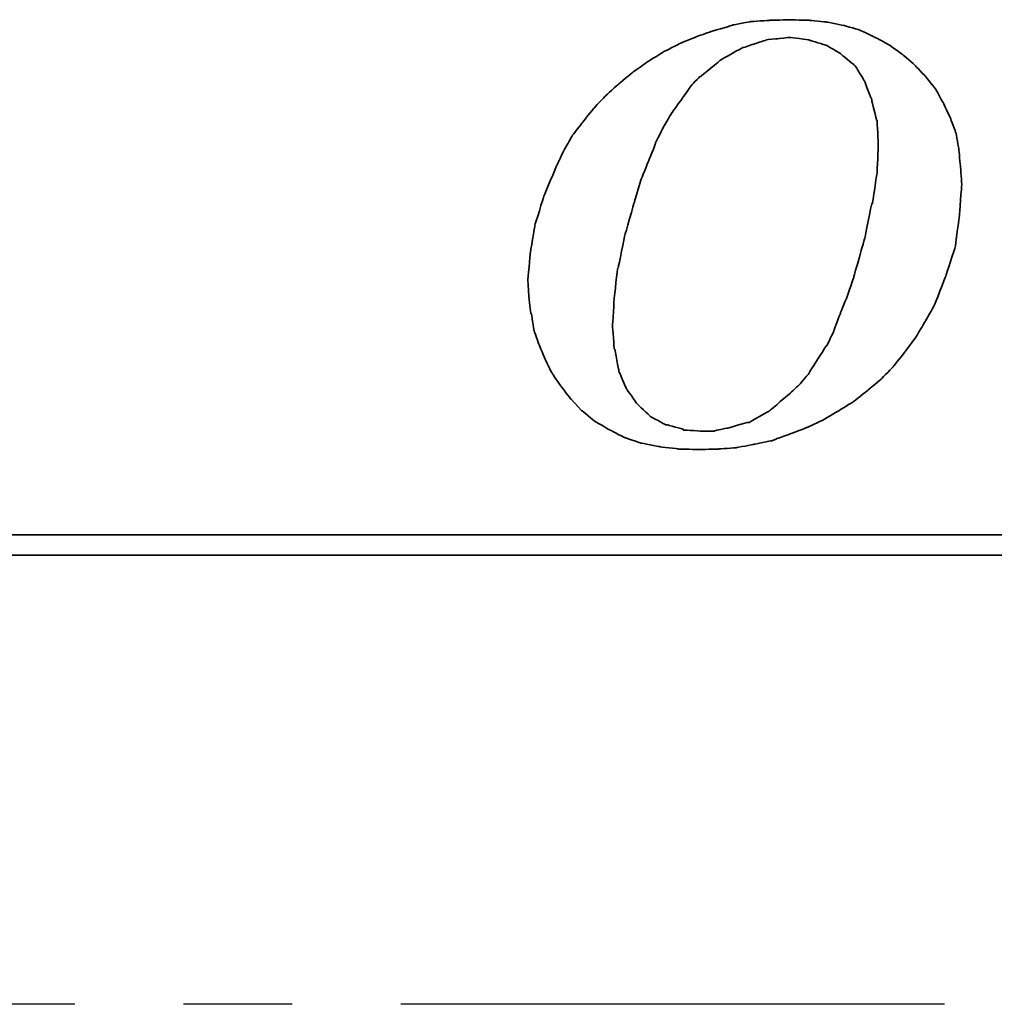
# Model space of a CAD drawing. Extents: x 26 to 212, y 72 to 159.
# Tile 32 of 49: x 145.54 to 152.26, y 118.51 to 125.3. Entities that reach past the tile are written whole.
import ezdxf

# ---------------------------------------------------------------- set-up
doc = ezdxf.new("R2010")
doc.units = 0
doc.header["$LTSCALE"] = 3
doc.header["$MEASUREMENT"] = 0
doc.linetypes.add('CENTER', pattern=[2, 1.25, -0.25, 0.25, -0.25])
for name, color, linetype in [('CL', 1, 'CENTER'), ('DIM', 4, 'CONTINUOUS'), ('layer 1', 7, 'CONTINUOUS')]:
    doc.layers.add(name, color=color, linetype=linetype)

# ---------------------------------------------------------------- blocks, each defined once
blk = doc.blocks.new('TBI MOTION logo(完整正式版)')
at = {"layer": 'layer 1', "color": 22, "lineweight": 35}
for points, knots in [([(-11.34375, -6.98375), (-11.34375, -6.98375), (-10.91375, -7.43875), (-10.91375, -7.43875), (-10.91375, -7.43875), (-10.91375, -7.43875), (-10.38625, -7.87125), (-10.38625, -7.87125), (-10.38625, -7.87125), (-10.38625, -7.87125), (-9.81125, -8.20375), (-9.81125, -8.20375), (-9.81125, -8.20375), (-9.81125, -8.20375), (-9.21125, -8.51875), (-9.21125, -8.51875), (-9.21125, -8.51875), (-9.21125, -8.51875), (-8.51625, -8.75875), (-8.51625, -8.75875), (-8.51625, -8.75875), (-8.51625, -8.75875), (-7.77125, -8.90375), (-7.77125, -8.90375), (-7.77125, -8.90375), (-7.77125, -8.90375), (-6.97875, -8.99875), (-6.97875, -8.99875), (-6.97875, -8.99875), (-6.97875, -8.99875), (-6.14125, -9.02375), (-6.14125, -9.02375), (-6.14125, -9.02375), (-6.14125, -9.02375), (-5.37125, -8.99875), (-5.37125, -8.99875), (-5.37125, -8.99875), (-5.37125, -8.99875), (-4.65375, -8.94875), (-4.65375, -8.94875), (-4.65375, -8.94875), (-4.65375, -8.94875), (-3.93375, -8.80625), (-3.93375, -8.80625), (-3.93375, -8.80625), (-3.93375, -8.80625), (-3.21375, -8.66375), (-3.21375, -8.66375), (-3.21375, -8.66375), (-3.21375, -8.66375), (-2.49375, -8.39875), (-2.49375, -8.39875), (-2.49375, -8.39875), (-2.49375, -8.39875), (-1.79875, -8.13375), (-1.79875, -8.13375), (-1.79875, -8.13375), (-1.79875, -8.13375), (-1.17375, -7.84375), (-1.17375, -7.84375), (-1.17375, -7.84375), (-1.17375, -7.84375), (-0.52375, -7.46375), (-0.52375, -7.46375), (-0.52375, -7.46375), (-0.52375, -7.46375), (0.10124, -7.07875), (0.10124, -7.07875), (0.10124, -7.07875), (0.10124, -7.07875), (0.67625, -6.62375), (0.67625, -6.62375), (0.67625, -6.62375), (0.67625, -6.62375), (1.24874, -6.14375), (1.24874, -6.14375), (1.24874, -6.14375), (1.24874, -6.14375), (1.72874, -5.64125), (1.72874, -5.64125), (1.72874, -5.64125), (1.72874, -5.64125), (2.18624, -5.06375), (2.18624, -5.06375), (2.18624, -5.06375), (2.18624, -5.06375), (2.61625, -4.48874), (2.61625, -4.48874), (2.61625, -4.48874), (2.61625, -4.48874), (3.00125, -3.83874), (3.00125, -3.83874), (3.00125, -3.83874), (3.00125, -3.83874), (3.36124, -3.21374), (3.36124, -3.21374), (3.36124, -3.21374), (3.36124, -3.21374), (3.84374, -1.99125), (3.84374, -1.99125), (3.84374, -1.99125), (3.84374, -1.99125), (4.22625, -0.81875), (4.22625, -0.81875), (4.22625, -0.81875), (4.22625, -0.81875), (4.39125, 0.45624), (4.39125, 0.45624), (4.39125, 0.45624), (4.39125, 0.45624), (4.48874, 1.70124), (4.48874, 1.70124), (4.48874, 1.70124), (4.48874, 1.70124), (4.43874, 2.44625), (4.43874, 2.44625), (4.43874, 2.44625), (4.43874, 2.44625), (4.36874, 3.14125), (4.36874, 3.14125), (4.36874, 3.14125), (4.36874, 3.14125), (4.25125, 3.81125), (4.25125, 3.81125), (4.25125, 3.81125), (4.25125, 3.81125), (4.03124, 4.41125), (4.03124, 4.41125), (4.03124, 4.41125), (4.03124, 4.41125), (3.74374, 5.01125), (3.74374, 5.01125), (3.74374, 5.01125), (3.74374, 5.01125), (3.43124, 5.58875), (3.43124, 5.58875), (3.43124, 5.58875), (3.43124, 5.58875), (3.02625, 6.09125), (3.02625, 6.09125), (3.02625, 6.09125), (3.02625, 6.09125), (2.59374, 6.54875), (2.59374, 6.54875), (2.59374, 6.54875), (2.59374, 6.54875), (2.09124, 6.98125), (2.09124, 6.98125), (2.09124, 6.98125), (2.09124, 6.98125), (1.56124, 7.36625), (1.56124, 7.36625), (1.56124, 7.36625), (1.56124, 7.36625), (0.98624, 7.67625), (0.98624, 7.67625), (0.98624, 7.67625), (0.98624, 7.67625), (0.38624, 7.96375), (0.38624, 7.96375), (0.38624, 7.96375), (0.38624, 7.96375), (-0.25875, 8.15625), (-0.25875, 8.15625), (-0.25875, 8.15625), (-0.25875, 8.15625), (-0.98125, 8.30125), (-0.98125, 8.30125), (-0.98125, 8.30125), (-0.98125, 8.30125), (-1.70124, 8.37125), (-1.70124, 8.37125), (-1.70124, 8.37125), (-1.70124, 8.37125), (-2.49375, 8.39624), (-2.49375, 8.39624), (-2.49375, 8.39624), (-2.49375, 8.39624), (-3.28625, 8.37125), (-3.28625, 8.37125), (-3.28625, 8.37125), (-3.28625, 8.37125), (-4.05125, 8.32125), (-4.05125, 8.32125), (-4.05125, 8.32125), (-4.05125, 8.32125), (-4.77375, 8.18125), (-4.77375, 8.18125), (-4.77375, 8.18125), (-4.77375, 8.18125), (-5.51625, 7.96375), (-5.51625, 7.96375), (-5.51625, 7.96375), (-5.51625, 7.96375), (-6.21125, 7.72625), (-6.21125, 7.72625), (-6.21125, 7.72625), (-6.21125, 7.72625), (-6.92875, 7.43625), (-6.92875, 7.43625), (-6.92875, 7.43625), (-6.92875, 7.43625), (-7.57875, 7.10125), (-7.57875, 7.10125), (-7.57875, 7.10125), (-7.57875, 7.10125), (-8.24875, 6.69125), (-8.24875, 6.69125), (-8.24875, 6.69125), (-8.24875, 6.69125), (-8.84875, 6.26125), (-8.84875, 6.26125), (-8.84875, 6.26125), (-8.84875, 6.26125), (-9.42625, 5.78125), (-9.42625, 5.78125), (-9.42625, 5.78125), (-9.42625, 5.78125), (-9.95375, 5.30125), (-9.95375, 5.30125), (-9.95375, 5.30125), (-9.95375, 5.30125), (-10.43375, 4.79624), (-10.43375, 4.79624), (-10.43375, 4.79624), (-10.43375, 4.79624), (-10.88875, 4.22125), (-10.88875, 4.22125), (-10.88875, 4.22125), (-10.88875, 4.22125), (-11.29875, 3.69375), (-11.29875, 3.69375), (-11.29875, 3.69375), (-11.29875, 3.69375), (-11.63375, 3.09125), (-11.63375, 3.09125), (-11.63375, 3.09125), (-11.63375, 3.09125), (-11.91875, 2.49625), (-11.91875, 2.49625), (-11.91875, 2.49625), (-11.91875, 2.49625), (-12.44875, 1.24625), (-12.44875, 1.24625), (-12.44875, 1.24625), (-12.44875, 1.24625), (-12.80875, 0.06874), (-12.80875, 0.06874), (-12.80875, 0.06874), (-12.80875, 0.06874), (-12.99875, -1.07875), (-12.99875, -1.07875), (-12.99875, -1.07875), (-12.99875, -1.07875), (-13.09375, -2.18375), (-13.09375, -2.18375), (-13.09375, -2.18375), (-13.09375, -2.18375), (-13.04875, -2.85375), (-13.04875, -2.85375), (-13.04875, -2.85375), (-13.04875, -2.85375), (-12.97375, -3.50375), (-12.97375, -3.50375), (-12.97375, -3.50375), (-12.97375, -3.50375), (-12.95375, -3.50375), (-12.95375, -3.50375), (-12.95375, -3.50375), (-12.95375, -3.50375), (-12.85375, -4.17375), (-12.85375, -4.17375), (-12.85375, -4.17375), (-12.85375, -4.17375), (-12.63875, -4.77624), (-12.63875, -4.77624), (-12.63875, -4.77624), (-12.63875, -4.77624), (-12.39875, -5.35125), (-12.39875, -5.35125), (-12.39875, -5.35125), (-12.39875, -5.35125), (-12.11375, -5.92875), (-12.11375, -5.92875), (-12.11375, -5.92875), (-12.11375, -5.92875), (-11.75375, -6.45375), (-11.75375, -6.45375), (-11.75375, -6.45375), (-11.75375, -6.45375), (-11.34375, -6.98375), (-11.34375, -6.98375)], [0, 0, 0, 0, 0.01369863, 0.01369863, 0.01369863, 0.01369864, 0.02739726, 0.02739726, 0.02739726, 0.02739727, 0.04109589, 0.04109589, 0.04109589, 0.0410959, 0.05479452, 0.05479452, 0.05479452, 0.05479453, 0.06849315, 0.06849315, 0.06849315, 0.06849316, 0.08219178, 0.08219178, 0.08219178, 0.08219179, 0.09589041, 0.09589041, 0.09589041, 0.09589042, 0.10958904, 0.10958904, 0.10958904, 0.10958905, 0.12328767, 0.12328767, 0.12328767, 0.12328768, 0.1369863, 0.1369863, 0.1369863, 0.13698631, 0.15068493, 0.15068493, 0.15068493, 0.15068494, 0.16438356, 0.16438356, 0.16438356, 0.16438357, 0.17808219, 0.17808219, 0.17808219, 0.1780822, 0.19178082, 0.19178082, 0.19178082, 0.19178083, 0.20547945, 0.20547945, 0.20547945, 0.20547946, 0.21917808, 0.21917808, 0.21917808, 0.21917809, 0.23287671, 0.23287671, 0.23287671, 0.23287672, 0.24657534, 0.24657534, 0.24657534, 0.24657535, 0.26027397, 0.26027397, 0.26027397, 0.26027398, 0.2739726, 0.2739726, 0.2739726, 0.27397261, 0.28767123, 0.28767123, 0.28767123, 0.28767124, 0.30136986, 0.30136986, 0.30136986, 0.30136987, 0.31506849, 0.31506849, 0.31506849, 0.3150685, 0.32876712, 0.32876712, 0.32876712, 0.32876713, 0.34246575, 0.34246575, 0.34246575, 0.34246576, 0.35616438, 0.35616438, 0.35616438, 0.35616439, 0.36986301, 0.36986301, 0.36986301, 0.36986302, 0.38356164, 0.38356164, 0.38356164, 0.38356165, 0.39726027, 0.39726027, 0.39726027, 0.39726028, 0.4109589, 0.4109589, 0.4109589, 0.41095891, 0.42465753, 0.42465753, 0.42465753, 0.42465754, 0.43835616, 0.43835616, 0.43835616, 0.43835617, 0.45205479, 0.45205479, 0.45205479, 0.4520548, 0.46575342, 0.46575342, 0.46575342, 0.46575343, 0.47945205, 0.47945205, 0.47945205, 0.47945206, 0.49315068, 0.49315068, 0.49315068, 0.49315069, 0.50684932, 0.50684932, 0.50684932, 0.50684933, 0.52054795, 0.52054795, 0.52054795, 0.52054796, 0.53424658, 0.53424658, 0.53424658, 0.53424659, 0.54794521, 0.54794521, 0.54794521, 0.54794522, 0.56164384, 0.56164384, 0.56164384, 0.56164385, 0.57534247, 0.57534247, 0.57534247, 0.57534248, 0.5890411, 0.5890411, 0.5890411, 0.58904111, 0.60273973, 0.60273973, 0.60273973, 0.60273974, 0.61643836, 0.61643836, 0.61643836, 0.61643837, 0.63013699, 0.63013699, 0.63013699, 0.630137, 0.64383562, 0.64383562, 0.64383562, 0.64383563, 0.65753425, 0.65753425, 0.65753425, 0.65753426, 0.67123288, 0.67123288, 0.67123288, 0.67123289, 0.68493151, 0.68493151, 0.68493151, 0.68493152, 0.69863014, 0.69863014, 0.69863014, 0.69863015, 0.71232877, 0.71232877, 0.71232877, 0.71232878, 0.7260274, 0.7260274, 0.7260274, 0.72602741, 0.73972603, 0.73972603, 0.73972603, 0.73972604, 0.75342466, 0.75342466, 0.75342466, 0.75342467, 0.76712329, 0.76712329, 0.76712329, 0.7671233, 0.78082192, 0.78082192, 0.78082192, 0.78082193, 0.79452055, 0.79452055, 0.79452055, 0.79452056, 0.80821918, 0.80821918, 0.80821918, 0.80821919, 0.82191781, 0.82191781, 0.82191781, 0.82191782, 0.83561644, 0.83561644, 0.83561644, 0.83561645, 0.84931507, 0.84931507, 0.84931507, 0.84931508, 0.8630137, 0.8630137, 0.8630137, 0.86301371, 0.87671233, 0.87671233, 0.87671233, 0.87671234, 0.89041096, 0.89041096, 0.89041096, 0.89041097, 0.90410959, 0.90410959, 0.90410959, 0.9041096, 0.91780822, 0.91780822, 0.91780822, 0.91780823, 0.93150685, 0.93150685, 0.93150685, 0.93150686, 0.94520548, 0.94520548, 0.94520548, 0.94520549, 0.95890411, 0.95890411, 0.95890411, 0.95890412, 0.97260274, 0.97260274, 0.97260274, 0.97260275, 0.98630137, 0.98630137, 0.98630137, 0.98630138, 1, 1, 1, 1]), ([(-8.77875, 1.03124), (-8.77875, 1.03124), (-8.51625, 1.89625), (-8.51625, 1.89625), (-8.51625, 1.89625), (-8.51625, 1.89625), (-8.20375, 2.66375), (-8.20375, 2.66375), (-8.20375, 2.66375), (-8.20375, 2.66375), (-7.91625, 3.38125), (-7.91625, 3.38125), (-7.91625, 3.38125), (-7.91625, 3.38125), (-7.91625, 3.40624), (-7.91625, 3.40624), (-7.91625, 3.40624), (-7.91625, 3.40624), (-7.57875, 4.07624), (-7.57875, 4.07624), (-7.57875, 4.07624), (-7.57875, 4.07624), (-7.24375, 4.65125), (-7.24375, 4.65125), (-7.24375, 4.65125), (-7.24375, 4.65125), (-7.21875, 4.65125), (-7.21875, 4.65125), (-7.21875, 4.65125), (-7.21875, 4.65125), (-7.21875, 4.67624), (-7.21875, 4.67624), (-7.21875, 4.67624), (-7.21875, 4.67624), (-6.83625, 5.20375), (-6.83625, 5.20375), (-6.83625, 5.20375), (-6.83625, 5.20375), (-6.49875, 5.68625), (-6.49875, 5.68625), (-6.49875, 5.68625), (-6.49875, 5.68625), (-6.49875, 5.70625), (-6.49875, 5.70625), (-6.49875, 5.70625), (-6.49875, 5.70625), (-6.11625, 6.09125), (-6.11625, 6.09125), (-6.11625, 6.09125), (-6.11625, 6.09125), (-6.09125, 6.09125), (-6.09125, 6.09125), (-6.09125, 6.09125), (-6.09125, 6.09125), (-5.27375, 6.76625), (-5.27375, 6.76625), (-5.27375, 6.76625), (-5.27375, 6.76625), (-5.24875, 6.76625), (-5.24875, 6.76625), (-5.24875, 6.76625), (-5.24875, 6.76625), (-5.24875, 6.78625), (-5.24875, 6.78625), (-5.24875, 6.78625), (-5.24875, 6.78625), (-4.38875, 7.26624), (-4.38875, 7.26624), (-4.38875, 7.26624), (-4.38875, 7.26624), (-4.36125, 7.26624), (-4.36125, 7.26624), (-4.36125, 7.26624), (-4.36125, 7.26624), (-3.93375, 7.41125), (-3.93375, 7.41125), (-3.93375, 7.41125), (-3.93375, 7.41125), (-3.47375, 7.55625), (-3.47375, 7.55625), (-3.47375, 7.55625), (-3.47375, 7.55625), (-3.45375, 7.55625), (-3.45375, 7.55625), (-3.45375, 7.55625), (-3.45375, 7.55625), (-3.42875, 7.58124), (-3.42875, 7.58124), (-3.42875, 7.58124), (-3.42875, 7.58124), (-2.97375, 7.62625), (-2.97375, 7.62625), (-2.97375, 7.62625), (-2.97375, 7.62625), (-2.49375, 7.67625), (-2.49375, 7.67625), (-2.49375, 7.67625), (-2.49375, 7.67625), (-2.46875, 7.67625), (-2.46875, 7.67625), (-2.46875, 7.67625), (-2.46875, 7.67625), (-1.70124, 7.58124), (-1.70124, 7.58124), (-1.70124, 7.58124), (-1.70124, 7.58124), (-1.67875, 7.55625), (-1.67875, 7.55625), (-1.67875, 7.55625), (-1.67875, 7.55625), (-1.65375, 7.55625), (-1.65375, 7.55625), (-1.65375, 7.55625), (-1.65375, 7.55625), (-1.03125, 7.36625), (-1.03125, 7.36625), (-1.03125, 7.36625), (-1.03125, 7.36625), (-1.00625, 7.36625), (-1.00625, 7.36625), (-1.00625, 7.36625), (-1.00625, 7.36625), (-0.43124, 7.02624), (-0.43124, 7.02624), (-0.43124, 7.02624), (-0.43124, 7.02624), (-0.40625, 7.00624), (-0.40625, 7.00624), (-0.40625, 7.00624), (-0.40625, 7.00624), (0.12124, 6.57124), (0.12124, 6.57124), (0.12124, 6.57124), (0.12124, 6.57124), (0.14624, 6.54875), (0.14624, 6.54875), (0.14624, 6.54875), (0.14624, 6.54875), (0.17124, 6.52375), (0.17124, 6.52375), (0.17124, 6.52375), (0.17124, 6.52375), (0.55625, 5.89875), (0.55625, 5.89875), (0.55625, 5.89875), (0.55625, 5.89875), (0.55625, 5.87625), (0.55625, 5.87625), (0.55625, 5.87625), (0.55625, 5.87625), (0.84124, 5.15625), (0.84124, 5.15625), (0.84124, 5.15625), (0.84124, 5.15625), (0.84124, 5.13125), (0.84124, 5.13125), (0.84124, 5.13125), (0.84124, 5.13125), (1.03624, 4.31875), (1.03624, 4.31875), (1.03624, 4.31875), (1.03624, 4.31875), (1.05624, 4.31875), (1.05624, 4.31875), (1.05624, 4.31875), (1.05624, 4.31875), (1.05624, 4.29125), (1.05624, 4.29125), (1.05624, 4.29125), (1.05624, 4.29125), (1.10625, 3.33125), (1.10625, 3.33125), (1.10625, 3.33125), (1.10625, 3.33125), (1.10625, 3.30875), (1.10625, 3.30875), (1.10625, 3.30875), (1.10625, 3.30875), (1.05624, 2.20624), (1.05624, 2.20624), (1.05624, 2.20624), (1.05624, 2.20624), (1.05624, 2.18124), (1.05624, 2.18124), (1.05624, 2.18124), (1.05624, 2.18124), (0.86624, 0.93624), (0.86624, 0.93624), (0.86624, 0.93624), (0.86624, 0.93624), (0.84124, 0.93624), (0.84124, 0.93624), (0.84124, 0.93624), (0.84124, 0.93624), (0.55625, -0.45874), (0.55625, -0.45874), (0.55625, -0.45874), (0.55625, -0.45874), (0.12124, -1.99125), (0.12124, -1.99125), (0.12124, -1.99125), (0.12124, -1.99125), (0.12124, -2.01874), (0.12124, -2.01874), (0.12124, -2.01874), (0.12124, -2.01874), (-0.13874, -2.78375), (-0.13874, -2.78375), (-0.13874, -2.78375), (-0.13874, -2.78375), (-0.43124, -3.50375), (-0.43124, -3.50375), (-0.43124, -3.50375), (-0.43124, -3.50375), (-0.69375, -4.19875), (-0.69375, -4.19875), (-0.69375, -4.19875), (-0.69375, -4.19875), (-0.69375, -4.22375), (-0.69375, -4.22375), (-0.69375, -4.22375), (-0.69375, -4.22375), (-0.98125, -4.82374), (-0.98125, -4.82374), (-0.98125, -4.82374), (-0.98125, -4.82374), (-1.00625, -4.82374), (-1.00625, -4.82374), (-1.00625, -4.82374), (-1.00625, -4.82374), (-1.33875, -5.35125), (-1.33875, -5.35125), (-1.33875, -5.35125), (-1.33875, -5.35125), (-1.67875, -5.87875), (-1.67875, -5.87875), (-1.67875, -5.87875), (-1.67875, -5.87875), (-1.67875, -5.90375), (-1.67875, -5.90375), (-1.67875, -5.90375), (-1.67875, -5.90375), (-2.05875, -6.35875), (-2.05875, -6.35875), (-2.05875, -6.35875), (-2.05875, -6.35875), (-2.08375, -6.38375), (-2.08375, -6.38375), (-2.08375, -6.38375), (-2.08375, -6.38375), (-2.46875, -6.74375), (-2.46875, -6.74375), (-2.46875, -6.74375), (-2.46875, -6.74375), (-3.25875, -7.41625), (-3.25875, -7.41625), (-3.25875, -7.41625), (-3.25875, -7.41625), (-3.28625, -7.43875), (-3.28625, -7.43875), (-3.28625, -7.43875), (-3.28625, -7.43875), (-4.12375, -7.91875), (-4.12375, -7.91875), (-4.12375, -7.91875), (-4.12375, -7.91875), (-4.14875, -7.91875), (-4.14875, -7.91875), (-4.14875, -7.91875), (-4.14875, -7.91875), (-4.17125, -7.91875), (-4.17125, -7.91875), (-4.17125, -7.91875), (-4.17125, -7.91875), (-5.03375, -8.15875), (-5.03375, -8.15875), (-5.03375, -8.15875), (-5.03375, -8.15875), (-5.51625, -8.25625), (-5.51625, -8.25625), (-5.51625, -8.25625), (-5.51625, -8.25625), (-5.54125, -8.27875), (-5.54125, -8.27875), (-5.54125, -8.27875), (-5.54125, -8.27875), (-5.56375, -8.27875), (-5.56375, -8.27875), (-5.56375, -8.27875), (-5.56375, -8.27875), (-5.99625, -8.27875), (-5.99625, -8.27875), (-5.99625, -8.27875), (-5.99625, -8.27875), (-6.76375, -8.23125), (-6.76375, -8.23125), (-6.76375, -8.23125), (-6.76375, -8.23125), (-6.78875, -8.23125), (-6.78875, -8.23125), (-6.78875, -8.23125), (-6.78875, -8.23125), (-6.78875, -8.20375), (-6.78875, -8.20375), (-6.78875, -8.20375), (-6.78875, -8.20375), (-7.45875, -8.01375), (-7.45875, -8.01375), (-7.45875, -8.01375), (-7.45875, -8.01375), (-7.48375, -8.01375), (-7.48375, -8.01375), (-7.48375, -8.01375), (-7.48375, -8.01375), (-7.50875, -8.01375), (-7.50875, -8.01375), (-7.50875, -8.01375), (-7.50875, -8.01375), (-8.13125, -7.67875), (-8.13125, -7.67875), (-8.13125, -7.67875), (-8.13125, -7.67875), (-8.15625, -7.65375), (-8.15625, -7.65375), (-8.15625, -7.65375), (-8.15625, -7.65375), (-8.65875, -7.17375), (-8.65875, -7.17375), (-8.65875, -7.17375), (-8.65875, -7.17375), (-8.68375, -7.14875), (-8.68375, -7.14875), (-8.68375, -7.14875), (-8.68375, -7.14875), (-9.08875, -6.57375), (-9.08875, -6.57375), (-9.08875, -6.57375), (-9.08875, -6.57375), (-9.11375, -6.54875), (-9.11375, -6.54875), (-9.11375, -6.54875), (-9.11375, -6.54875), (-9.11375, -6.52875), (-9.11375, -6.52875), (-9.11375, -6.52875), (-9.11375, -6.52875), (-9.40375, -5.85375), (-9.40375, -5.85375), (-9.40375, -5.85375), (-9.40375, -5.85375), (-9.40375, -5.82875), (-9.40375, -5.82875), (-9.40375, -5.82875), (-9.40375, -5.82875), (-9.56875, -4.96875), (-9.56875, -4.96875), (-9.56875, -4.96875), (-9.56875, -4.96875), (-9.59375, -4.94375), (-9.59375, -4.94375), (-9.59375, -4.94375), (-9.59375, -4.94375), (-9.66375, -4.03375), (-9.66375, -4.03375), (-9.66375, -4.03375), (-9.66375, -4.03375), (-9.66375, -4.00875), (-9.66375, -4.00875), (-9.66375, -4.00875), (-9.66375, -4.00875), (-9.59375, -2.85375), (-9.59375, -2.85375), (-9.59375, -2.85375), (-9.59375, -2.85375), (-9.45125, -1.65875), (-9.45125, -1.65875), (-9.45125, -1.65875), (-9.45125, -1.65875), (-9.42625, -1.63375), (-9.42625, -1.63375), (-9.42625, -1.63375), (-9.42625, -1.63375), (-9.16125, -0.33875), (-9.16125, -0.33875), (-9.16125, -0.33875), (-9.16125, -0.33875), (-8.77875, 1.00624), (-8.77875, 1.00624), (-8.77875, 1.00624), (-8.77875, 1.00624), (-8.77875, 1.03124), (-8.77875, 1.03124)], [0, 0, 0, 0, 0.01020408, 0.01020408, 0.01020408, 0.01020409, 0.02040816, 0.02040816, 0.02040816, 0.02040817, 0.03061224, 0.03061224, 0.03061224, 0.03061225, 0.04081633, 0.04081633, 0.04081633, 0.04081634, 0.05102041, 0.05102041, 0.05102041, 0.05102042, 0.06122449, 0.06122449, 0.06122449, 0.0612245, 0.07142857, 0.07142857, 0.07142857, 0.07142858, 0.08163265, 0.08163265, 0.08163265, 0.08163266, 0.09183673, 0.09183673, 0.09183673, 0.09183674, 0.10204082, 0.10204082, 0.10204082, 0.10204083, 0.1122449, 0.1122449, 0.1122449, 0.11224491, 0.12244898, 0.12244898, 0.12244898, 0.12244899, 0.13265306, 0.13265306, 0.13265306, 0.13265307, 0.14285714, 0.14285714, 0.14285714, 0.14285715, 0.15306122, 0.15306122, 0.15306122, 0.15306123, 0.16326531, 0.16326531, 0.16326531, 0.16326532, 0.17346939, 0.17346939, 0.17346939, 0.1734694, 0.18367347, 0.18367347, 0.18367347, 0.18367348, 0.19387755, 0.19387755, 0.19387755, 0.19387756, 0.20408163, 0.20408163, 0.20408163, 0.20408164, 0.21428571, 0.21428571, 0.21428571, 0.21428572, 0.2244898, 0.2244898, 0.2244898, 0.22448981, 0.23469388, 0.23469388, 0.23469388, 0.23469389, 0.24489796, 0.24489796, 0.24489796, 0.24489797, 0.25510204, 0.25510204, 0.25510204, 0.25510205, 0.26530612, 0.26530612, 0.26530612, 0.26530613, 0.2755102, 0.2755102, 0.2755102, 0.27551021, 0.28571429, 0.28571429, 0.28571429, 0.2857143, 0.29591837, 0.29591837, 0.29591837, 0.29591838, 0.30612245, 0.30612245, 0.30612245, 0.30612246, 0.31632653, 0.31632653, 0.31632653, 0.31632654, 0.32653061, 0.32653061, 0.32653061, 0.32653062, 0.33673469, 0.33673469, 0.33673469, 0.3367347, 0.34693878, 0.34693878, 0.34693878, 0.34693879, 0.35714286, 0.35714286, 0.35714286, 0.35714287, 0.36734694, 0.36734694, 0.36734694, 0.36734695, 0.37755102, 0.37755102, 0.37755102, 0.37755103, 0.3877551, 0.3877551, 0.3877551, 0.38775511, 0.39795918, 0.39795918, 0.39795918, 0.39795919, 0.40816327, 0.40816327, 0.40816327, 0.40816328, 0.41836735, 0.41836735, 0.41836735, 0.41836736, 0.42857143, 0.42857143, 0.42857143, 0.42857144, 0.43877551, 0.43877551, 0.43877551, 0.43877552, 0.44897959, 0.44897959, 0.44897959, 0.4489796, 0.45918367, 0.45918367, 0.45918367, 0.45918368, 0.46938776, 0.46938776, 0.46938776, 0.46938777, 0.47959184, 0.47959184, 0.47959184, 0.47959185, 0.48979592, 0.48979592, 0.48979592, 0.48979593, 0.5, 0.5, 0.5, 0.50000001, 0.51020408, 0.51020408, 0.51020408, 0.51020409, 0.52040816, 0.52040816, 0.52040816, 0.52040817, 0.53061224, 0.53061224, 0.53061224, 0.53061225, 0.54081633, 0.54081633, 0.54081633, 0.54081634, 0.55102041, 0.55102041, 0.55102041, 0.55102042, 0.56122449, 0.56122449, 0.56122449, 0.5612245, 0.57142857, 0.57142857, 0.57142857, 0.57142858, 0.58163265, 0.58163265, 0.58163265, 0.58163266, 0.59183673, 0.59183673, 0.59183673, 0.59183674, 0.60204082, 0.60204082, 0.60204082, 0.60204083, 0.6122449, 0.6122449, 0.6122449, 0.61224491, 0.62244898, 0.62244898, 0.62244898, 0.62244899, 0.63265306, 0.63265306, 0.63265306, 0.63265307, 0.64285714, 0.64285714, 0.64285714, 0.64285715, 0.65306122, 0.65306122, 0.65306122, 0.65306123, 0.66326531, 0.66326531, 0.66326531, 0.66326532, 0.67346939, 0.67346939, 0.67346939, 0.6734694, 0.68367347, 0.68367347, 0.68367347, 0.68367348, 0.69387755, 0.69387755, 0.69387755, 0.69387756, 0.70408163, 0.70408163, 0.70408163, 0.70408164, 0.71428571, 0.71428571, 0.71428571, 0.71428572, 0.7244898, 0.7244898, 0.7244898, 0.72448981, 0.73469388, 0.73469388, 0.73469388, 0.73469389, 0.74489796, 0.74489796, 0.74489796, 0.74489797, 0.75510204, 0.75510204, 0.75510204, 0.75510205, 0.76530612, 0.76530612, 0.76530612, 0.76530613, 0.7755102, 0.7755102, 0.7755102, 0.77551021, 0.78571429, 0.78571429, 0.78571429, 0.7857143, 0.79591837, 0.79591837, 0.79591837, 0.79591838, 0.80612245, 0.80612245, 0.80612245, 0.80612246, 0.81632653, 0.81632653, 0.81632653, 0.81632654, 0.82653061, 0.82653061, 0.82653061, 0.82653062, 0.83673469, 0.83673469, 0.83673469, 0.8367347, 0.84693878, 0.84693878, 0.84693878, 0.84693879, 0.85714286, 0.85714286, 0.85714286, 0.85714287, 0.86734694, 0.86734694, 0.86734694, 0.86734695, 0.87755102, 0.87755102, 0.87755102, 0.87755103, 0.8877551, 0.8877551, 0.8877551, 0.88775511, 0.89795918, 0.89795918, 0.89795918, 0.89795919, 0.90816327, 0.90816327, 0.90816327, 0.90816328, 0.91836735, 0.91836735, 0.91836735, 0.91836736, 0.92857143, 0.92857143, 0.92857143, 0.92857144, 0.93877551, 0.93877551, 0.93877551, 0.93877552, 0.94897959, 0.94897959, 0.94897959, 0.9489796, 0.95918367, 0.95918367, 0.95918367, 0.95918368, 0.96938776, 0.96938776, 0.96938776, 0.96938777, 0.97959184, 0.97959184, 0.97959184, 0.97959185, 0.98979592, 0.98979592, 0.98979592, 0.98979593, 1, 1, 1, 1]), ([(75.90875, -9.47875), (75.90875, -9.47875), (75.90875, -12.28625), (75.90875, -12.28625), (75.90875, -12.28625), (75.90875, -12.28625), (75.90875, -12.47875), (75.90875, -12.47875), (75.90875, -12.47875), (75.90875, -12.47875), (75.71625, -12.47875), (75.71625, -12.47875), (75.71625, -12.47875), (75.71625, -12.47875), (-88.32875, -12.47875), (-88.32875, -12.47875), (-88.32875, -12.47875), (-88.32875, -12.47875), (-88.32875, -13.29375), (-88.32875, -13.29375), (-88.32875, -13.29375), (-88.32875, -13.29375), (82.89125, -13.29375), (82.89125, -13.29375), (82.89125, -13.29375), (82.89125, -13.29375), (75.90875, -9.47875), (75.90875, -9.47875)], [0, 0, 0, 0, 0.14285714, 0.14285714, 0.14285714, 0.14285715, 0.28571429, 0.28571429, 0.28571429, 0.2857143, 0.42857143, 0.42857143, 0.42857143, 0.42857144, 0.57142857, 0.57142857, 0.57142857, 0.57142858, 0.71428571, 0.71428571, 0.71428571, 0.71428572, 0.85714286, 0.85714286, 0.85714286, 0.85714287, 1, 1, 1, 1])]:
    blk.add_open_spline(points, degree=3, knots=knots, dxfattribs=at)

msp = doc.modelspace()

# ---------------------------------------------------------------- linework, layer by layer
at = {"layer": 'CL', "color": 0}
msp.add_line((199.9164, 118.5095), (108.9164, 118.5095), dxfattribs=at)

# ---------------------------------------------------------------- block references
at = {"layer": 'DIM', "color": 0, "xscale": 0.1702727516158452, "yscale": 0.1702727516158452, "zscale": 0.1702727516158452}
msp.add_blockref('TBI MOTION logo(完整正式版)', (151.2718, 123.8729), dxfattribs=at)

doc.saveas('drawing.dxf')
